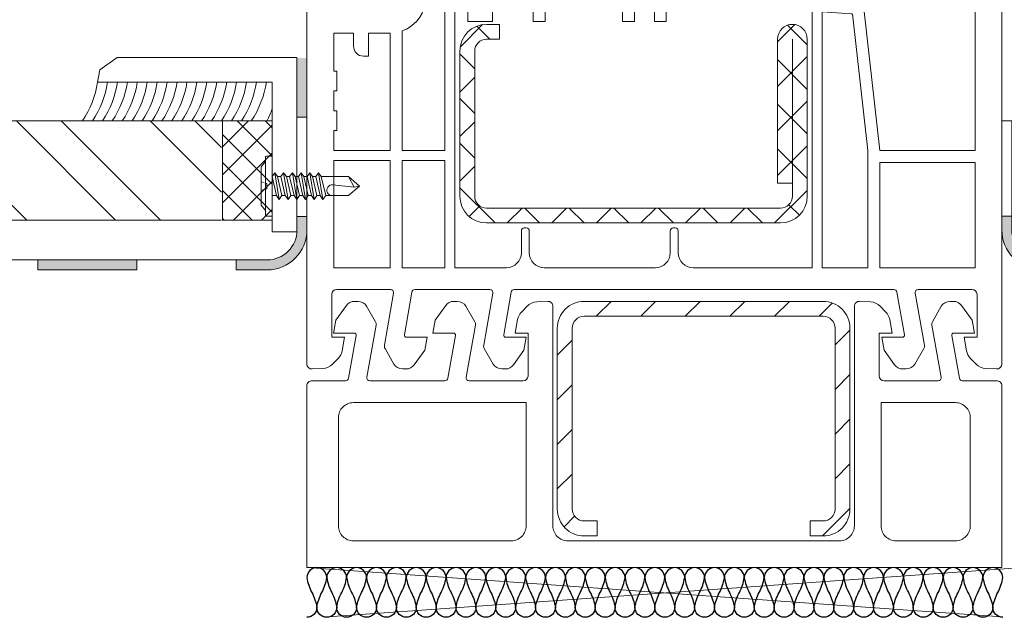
# Model space of a CAD drawing. Header units: millimetres. Extents: x 3652085 to 3778338, y -303702 to -273644.
# Tile 124 of 256: x 3679293 to 3679392, y -283043 to -282983. Entities that reach past the tile are written whole.
import ezdxf

# ---------------------------------------------------------------- set-up
doc = ezdxf.new("R2010")
doc.units = ezdxf.units.MM
doc.header["$PDMODE"] = 34
doc.linetypes.add('HIDDEN', pattern=[0.375, 0.25, -0.125])
doc.linetypes.add('HIDDEN2', pattern=[4.7625, 3.175, -1.5875])
for name, color, linetype in [('1', 7, 'Continuous'), ('ARMIERUNG', 5, 'Continuous'), ('TRANSOM', 7, 'Continuous')]:
    doc.layers.add(name, color=color, linetype=linetype)
for name, color, linetype, lineweight in [('DIM-03    (HAUSART)', 111, 'Continuous', 5), ('FINISH-FLOOR   (HAUSART)', 140, 'Continuous', 5), ('WINDOW-PROFILE (HAUSART)', 166, 'Continuous', 5)]:
    doc.layers.add(name, color=color, linetype=linetype, lineweight=lineweight)
doc.styles.add('1-20 Eng HA', font='arial.ttf', dxfattribs={"height": 40})
doc.dimstyles.new('1-20 Eng HA', dxfattribs={"dimtxt": 40, "dimasz": 16, "dimexe": 16, "dimexo": 5, "dimgap": 5, "dimtad": 1, "dimdec": 0, "dimlfac": -1, "dimzin": 0, "dimdsep": 46, "dimtxsty": '1-20 Eng HA', "dimblk": 'OBLIQUE', "dimcen": 0.09, "dimdle": 16, "dimclrd": 256, "dimclre": 256, "dimclrt": 256, "dimadec": 0, "dimazin": 0, "dimtfac": 1, "dimtdec": 0, "dimtofl": 0, "dimtmove": 0, "dimatfit": 3, "dimldrblk": 'OBLIQUE', "dimfxl": 1, "dimtolj": 1, "dimtzin": 0, "dimlwe": 0, "dimarcsym": 0})

# ---------------------------------------------------------------- blocks, each defined once
blk = doc.blocks.new('A$C3FD17440')
at = {"layer": 'ARMIERUNG', "lineweight": 0}
h = blk.add_hatch(dxfattribs=at)
h.set_pattern_fill('ANSI31', color=256, style=0)
h.set_pattern_definition([(45, (-71.9115, -179.793), (-2.245064, 2.245064), [])])
h.paths.add_polyline_path([(50.4, 21.8, 0.414214), (49.2, 23), (47.9, 23), (47.9, 24.5), (49.2, 24.5, -0.414214), (51.9, 21.8), (51.9, 7.2, -0.414214), (49.2, 4.5), (19.6, 4.5, -0.414214), (16.9, 7.2), (16.9, 23, -1), (19.9, 23), (19.9, 8.5), (18.4, 8.5), (18.4, 7.2, 0.414214), (19.6, 6), (49.2, 6, 0.414214), (50.4, 7.2)])
at = {"layer": '1', "linetype": 'Continuous', "lineweight": 0}
for p, q in [((10.3, 53.8), (7.872, 52.916)), ((13.3, 53.8), (10.3, 53.8)), ((13.3, 51.045), (13.3, 53.8)), ((7.872, 52.916), (-0.726, 49.787)), ((10.617, 51.77), (8.629, 51.046)), ((11.6, 51.8), (10.788, 51.8)), ((11.8, 51.6), (11.8, 50.75)), ((13.152, 50.852), (12.052, 50.557)), ((13.152, 50.852), (12.052, 50.557)), ((8.3, 48.8), (8.3, 50.576)), ((6.1, 49.398), (0.197, 47.25)), ((6.1, 48.8), (6.1, 49.398)), ((-2.7, -9.7), (-2.7, 46.968)), ((0, 46.968), (0, 33.8)), ((11.8, 46.85), (11.8, 46)), ((12.98, 46.795), (12.052, 47.043)), ((12.98, 46.795), (12.052, 47.043)), ((13.152, 46.748), (12.98, 46.795)), ((13.152, 46.748), (12.98, 46.795)), ((13.3, 46.555), (13.3, 43.8)), ((9.6, 44.077), (9.6, 33.8)), ((11.8, 43.8), (11.8, 33.8)), ((11.8, 43.8), (13.3, 43.8)), ((0, 33.8), (9.6, 33.8)), ((11.8, 33.8), (11.8, 28.241)), ((58.3, 33.8), (55.8, 33.8)), ((55.8, 33.8), (56.1, 32.976)), ((58.3, 33.8), (58.3, 30.308)), ((62.8, 33.8), (66.3, 33.8)), ((0, 32.8), (9.6, 32.8)), ((0, 32.8), (0, 11.8)), ((9.6, 32.8), (9.6, 28.241)), ((56.1, 32.976), (56.1, 30.8)), ((62.3, 33.3), (62.3, 31.1)), ((67.3, 32.8), (67.3, 0.304)), ((12.335, 27.742), (56.062, 30.8)), ((56.062, 30.8), (56.1, 30.8)), ((62.3, 31.1), (64.3, 31.1)), ((64.3, 31.1), (64.3, 26.8)), ((44.5, 27.786), (49.25, 28.118)), ((44.5, 24.8), (44.5, 27.786)), ((49.25, 25.8), (49.25, 28.118)), ((50.45, 28.202), (52.4, 28.339)), ((50.45, 25.8), (50.45, 28.202)), ((52.4, 5.223), (52.4, 28.339)), ((53.4, 28.408), (55.569, 28.56)), ((53.4, 11.8), (53.4, 28.408)), ((57.612, 27.741), (57.824, 28.195)), ((31.1, 26.849), (16.4, 25.821)), ((31.1, 24.8), (31.1, 26.849)), ((32.3, 26.933), (34.3, 27.073)), ((32.3, 24.8), (32.3, 26.933)), ((34.3, 24.8), (34.3, 27.073)), ((35.5, 27.157), (43.3, 27.702)), ((35.5, 24.8), (35.5, 27.157)), ((43.3, 24.8), (43.3, 27.702)), ((9.592, 11.8), (11.172, 25.788)), ((16.4, 25.821), (16.4, 0)), ((49.25, 25.8), (48.6, 25.8)), ((48.6, 25.8), (48.6, 24.8)), ((50.45, 25.8), (51.1, 25.8)), ((51.1, 25.8), (51.1, 24.8)), ((59, 25.8), (62.3, 25.8)), ((62.8, 26.3), (62.3, 25.8)), ((63.3, 25.8), (62.8, 26.3)), ((10.8, 11.8), (12.352, 25.542)), ((12.488, 25.548), (15.4, 25.751)), ((15.4, 25.751), (15.4, 0)), ((31.1, 24.8), (32.3, 24.8)), ((34.3, 24.8), (35.5, 24.8)), ((44.5, 24.8), (43.3, 24.8)), ((43.3, 24.8), (44.5, 24.8)), ((48.6, 24.8), (51.1, 24.8)), ((57.7, 11.8), (57.7, 23.834)), ((58.9, 11.8), (58.9, 23.601)), ((59.002, 23.6), (61.1, 23.6)), ((61.1, 21.3), (61.1, 23.6)), ((62.6, 22.3), (62.6, 23.6)), ((62.6, 23.6), (64.6, 23.6)), ((64.6, 23.6), (64.6, 19.8)), ((61.6, 21.3), (61.1, 21.3)), ((64.3, 17.8), (64.3, 19.8)), ((64.3, 19.8), (64.6, 19.8)), ((64.6, 17.8), (64.3, 17.8)), ((64.6, 17.8), (64.6, 15.8)), ((64.3, 13.8), (64.3, 15.8)), ((64.3, 15.8), (64.6, 15.8)), ((64.6, 13.8), (64.3, 13.8)), ((64.6, 13.8), (64.6, 11.8)), ((9.592, 11.8), (0, 11.8)), ((9.6, 11.8), (9.592, 11.8)), ((10.8, 11.8), (10.8, 0)), ((57.7, 11.8), (53.4, 11.8)), ((58.9, 11.8), (64.6, 11.8)), ((9.6, 10.6), (0, 10.6)), ((0, 10.6), (0, 0)), ((9.6, 10.6), (9.6, 0)), ((53.4, 10.8), (57.7, 10.8)), ((53.4, 10.8), (53.4, 0)), ((57.7, 10.8), (57.7, 0)), ((58.9, 10.8), (58.9, 0)), ((58.9, 10.8), (64.6, 10.8)), ((64.6, 10.8), (64.6, 0)), ((52.4, 5.223), (52.4, 0)), ((30.2, 4), (30.4, 4)), ((45.2, 4), (45.4, 4)), ((29.9, 2.4), (29.9, 3.7)), ((30.7, 3.7), (30.7, 1.5)), ((44.9, 1.5), (44.9, 3.7)), ((45.7, 3.7), (45.7, 1.5)), ((29.9, 1.5), (29.9, 2.4)), ((0, 0), (9.6, 0)), ((10.8, 0), (15.4, 0)), ((16.4, 0), (28.4, 0)), ((32.2, 0), (43.4, 0)), ((47.2, 0), (52.4, 0)), ((53.4, 0), (57.7, 0)), ((58.9, 0), (64.6, 0)), ((67.3, 0.304), (67.3, -9.7)), ((-0.2, -2.672), (-0.2, -7)), ((5.74, -2.2), (0.299, -2.2)), ((6.035, -2.553), (5.108, -7.812)), ((7.12, -6.765), (7.881, -2.448)), ((8.177, -2.2), (46.423, -2.2)), ((46.719, -2.448), (47.48, -6.765)), ((49.492, -7.812), (48.565, -2.553)), ((56.423, -2.2), (48.86, -2.2)), ((56.719, -2.448), (57.48, -6.765)), ((59.492, -7.812), (58.565, -2.553)), ((64.3, -2.2), (58.86, -2.2)), ((64.301, -2.2), (64.3, -2.2)), ((64.8, -7), (64.8, -2.672)), ((1.1, -7), (-0.2, -7)), ((1.1, -7), (0.861, -8.355)), ((7.317, -7), (9.4, -7)), ((9.4, -7), (9.167, -8.32)), ((45.433, -8.32), (45.2, -7)), ((45.2, -7), (47.283, -7)), ((55.433, -8.32), (55.2, -7)), ((55.2, -7), (57.283, -7)), ((63.739, -8.355), (63.5, -7)), ((64.8, -7), (63.5, -7)), ((5.167, -8.15), (6.062, -9.7)), ((9.167, -8.32), (8.101, -9.788)), ((46.499, -9.788), (45.433, -8.32)), ((48.538, -9.7), (49.433, -8.15)), ((56.499, -9.788), (55.433, -8.32)), ((58.538, -9.7), (59.433, -8.15)), ((0.444, -9.156), (-0.105, -9.705)), ((64.705, -9.705), (64.156, -9.156)), ((-1.087, -10.142), (-2.174, -10.199)), ((6.928, -10.2), (7.292, -10.2)), ((47.308, -10.2), (47.672, -10.2)), ((57.308, -10.2), (57.672, -10.2)), ((66.774, -10.199), (65.687, -10.142))]:
    blk.add_line(p, q, dxfattribs=at)
for centre, radius, start, end in [((10.788, 51.3), 0.5, 90, 110.0122), ((11.6, 51.6), 0.2, 0, 90), ((8.8, 50.576), 0.5, 109.99956, 180), ((12, 50.75), 0.2, 180, 270), ((12, 50.75), 0.2, 180, 270), ((13.1, 51.045), 0.2, 285, 0), ((13.1, 51.045), 0.2, 285, 0), ((0.3, 46.968), 3, 110, 180), ((12, 50.75), 0.2, 270, 285), ((12, 50.75), 0.2, 270, 285), ((10.3, 48.8), 4.2, 180, 209.13098), ((10.3, 48.8), 2, 180, 209.13098), ((12.047, 49.774), 4, 209.13098, 263.24429), ((0.3, 46.968), 0.3, 110, 180), ((12.047, 49.774), 6.2, 209.13098, 246.75396), ((12, 46.85), 0.2, 90, 180), ((12, 46.85), 0.2, 75, 90), ((13.1, 46.555), 0.2, 0, 75), ((13.1, 46.555), 0.2, 0, 75), ((11.6, 46), 0.2, 263.24429, 0), ((62.8, 33.3), 0.5, 90, 180), ((66.3, 32.8), 1, 0, 90), ((53.296, 30.325), 5.004, 334.81067, 359.81067), ((12.3, 28.241), 2.7, 180, 245.31216), ((12.3, 28.241), 0.5, 180, 274), ((58.7, 27.234), 3.4, 157.04447, 180), ((58.7, 27.234), 3.4, 180, 192.73954), ((58.7, 27.234), 1.2, 155, 180), ((58.7, 27.234), 1.2, 180, 192.69279), ((58.996, 27.305), 1.505, 192.83238, 270.13959), ((63.3, 26.8), 1, 270, 0), ((58.996, 27.305), 3.705, 192.79239, 249.51716), ((12.3, 28.241), 2.7, 271.10549, 274), ((58.996, 27.305), 3.705, 268.50991, 270.08896), ((61.6, 22.3), 1, 270, 0), ((30.2, 3.7), 0.3, 90, 180), ((30.4, 3.7), 0.3, 0, 90), ((45.2, 3.7), 0.3, 90, 180), ((45.4, 3.7), 0.3, 0, 90), ((28.4, 1.5), 1.5, 270, 0), ((32.2, 1.5), 1.5, 180, 270), ((43.4, 1.5), 1.5, 270, 0), ((47.2, 1.5), 1.5, 180, 270), ((0.299, -2.7), 0.5, 90, 176.7603), ((5.74, -2.5), 0.3, 349.86694, 90), ((8.177, -2.5), 0.3, 90, 170), ((46.423, -2.5), 0.3, 10, 90), ((48.86, -2.5), 0.3, 90, 190.13306), ((56.423, -2.5), 0.3, 10, 90), ((58.86, -2.5), 0.3, 90, 190.13306), ((64.301, -2.7), 0.5, 3.2397, 90), ((7.317, -6.8), 0.2, 170, 270), ((47.283, -6.8), 0.2, 270, 10), ((57.283, -6.8), 0.2, 270, 10), ((5.6, -7.9), 0.5, 169.86694, 210), ((49, -7.9), 0.5, 330, 10.13306), ((59, -7.9), 0.5, 330, 10.13306), ((-0.616, -8.095), 1.5, 315, 350), ((65.216, -8.095), 1.5, 190, 225), ((-2.2, -9.7), 0.5, 180, 273), ((-1.166, -8.644), 1.5, 273, 315), ((6.928, -9.2), 1, 210, 270), ((7.292, -9.2), 1, 270, 324), ((47.308, -9.2), 1, 216, 270), ((47.672, -9.2), 1, 270, 330), ((57.308, -9.2), 1, 216, 270), ((57.672, -9.2), 1, 270, 330), ((65.766, -8.644), 1.5, 225, 267), ((66.8, -9.7), 0.5, 267, 0)]:
    blk.add_arc(centre, radius, start, end, dxfattribs=at)
at = {"layer": 'ARMIERUNG', "lineweight": 0}
for p, q in [((18.4, 24.5), (18.4, 24.5)), ((49.2, 24.5), (47.9, 24.5)), ((47.9, 24.5), (47.9, 23)), ((16.9, 23), (16.9, 7.2)), ((18.4, 7.2), (18.4, 23)), ((19.9, 8.5), (19.9, 23)), ((47.9, 23), (49.2, 23)), ((50.4, 21.8), (50.4, 7.2)), ((51.9, 7.2), (51.9, 21.8)), ((18.4, 8.5), (19.9, 8.5)), ((49.2, 6), (19.6, 6)), ((19.6, 4.5), (49.2, 4.5))]:
    blk.add_line(p, q, dxfattribs=at)
at = {"layer": 'ARMIERUNG', "color": 3, "lineweight": 0}
blk.add_lwpolyline([(13.3, 53.8), (16.8, 54.623), (16.8, 43.123), (13.3, 43.8), (13.3, 46.555, 0.339454), (13.152, 46.748), (12.052, 47.043, 0.493145), (11.8, 46.85), (11.8, 46, -0.449186), (11.576, 45.801, -0.282036), (8.364, 48.297, -0.06364), (8.3, 48.8), (8.3, 50.576, -0.315301), (8.629, 51.046), (10.617, 51.77), (10.788, 51.8), (11.6, 51.8, -0.414214), (11.8, 51.6), (11.8, 50.75, 0.493145), (12.052, 50.557), (13.152, 50.852, 0.339454), (13.3, 51.045)], format="xyb", close=True, dxfattribs=at)
at = {"layer": 'ARMIERUNG', "lineweight": 0}
for centre, radius, start, end in [((18.4, 23), 1.5, 90, 180), ((18.4, 23), 1.5, 0, 90), ((49.2, 21.8), 2.7, 0, 90), ((49.2, 21.8), 1.2, 0, 90), ((19.6, 7.2), 2.7, 180, 270), ((19.6, 7.2), 1.2, 180, 270), ((49.2, 7.2), 2.7, 270, 0), ((49.2, 7.2), 1.2, 270, 0)]:
    blk.add_arc(centre, radius, start, end, dxfattribs=at)
blk = doc.blocks.new('A$C65BA1424')
for p, q in [((0.522, 3.025), (1.1, 3.025)), ((0.413, 2.475), (0, 1.925)), ((0.413, -2.915), (0.413, 2.915)), ((0, -1.925), (0, 1.925)), ((1.1, 0.962), (1.374, 1.342)), ((1.814, -1.342), (1.374, 1.342)), ((1.374, 1.342), (1.648, 0.962)), ((1.98, 0.962), (2.254, 1.342)), ((2.694, -1.342), (2.254, 1.342)), ((2.254, 1.342), (2.528, 0.962)), ((2.86, 0.962), (3.134, 1.342)), ((3.574, -1.342), (3.134, 1.342)), ((3.134, 1.342), (3.408, 0.962)), ((3.74, 0.962), (4.014, 1.342)), ((4.014, 1.342), (4.288, 0.962)), ((4.454, -1.342), (4.014, 1.342)), ((4.62, 0.962), (4.894, 1.342)), ((4.894, 1.342), (5.168, 0.962)), ((5.334, -1.342), (4.894, 1.342)), ((5.5, 0.962), (5.774, 1.342)), ((5.774, 1.342), (6.048, 0.962)), ((6.214, -1.342), (5.774, 1.342)), ((1.54, -0.963), (1.1, 0.962)), ((2.088, -0.963), (1.648, 0.962)), ((1.648, 0.962), (1.98, 0.962)), ((2.42, -0.963), (1.98, 0.962)), ((2.968, -0.963), (2.528, 0.962)), ((2.528, 0.962), (2.86, 0.962)), ((3.3, -0.963), (2.86, 0.962)), ((3.848, -0.963), (3.408, 0.962)), ((3.408, 0.962), (3.74, 0.962)), ((4.18, -0.963), (3.74, 0.962)), ((4.288, 0.962), (4.62, 0.962)), ((4.728, -0.963), (4.288, 0.962)), ((5.06, -0.963), (4.62, 0.962)), ((5.168, 0.962), (5.5, 0.962)), ((5.608, -0.963), (5.168, 0.962)), ((5.94, -0.963), (5.5, 0.962)), ((6.488, -0.963), (6.048, 0.962)), ((6.048, 0.962), (6.38, 0.962)), ((6.38, 0.962), (8.8, 0.962)), ((7.209, 0.134), (9.35, -0.097)), ((9.9, 0), (8.8, 0.962)), ((8.8, 0.962), (9.35, -0.097)), ((1.54, -0.963), (1.1, -0.963)), ((1.54, -0.963), (1.814, -1.342)), ((1.814, -1.342), (2.088, -0.963)), ((2.088, -0.963), (2.42, -0.963)), ((2.42, -0.963), (2.694, -1.342)), ((2.694, -1.342), (2.968, -0.963)), ((2.968, -0.963), (3.3, -0.963)), ((3.3, -0.963), (3.574, -1.342)), ((3.574, -1.342), (3.848, -0.963)), ((3.848, -0.963), (4.18, -0.963)), ((4.18, -0.963), (4.454, -1.342)), ((4.454, -1.342), (4.728, -0.963)), ((4.728, -0.963), (5.06, -0.963)), ((5.06, -0.963), (5.334, -1.342)), ((5.334, -1.342), (5.608, -0.963)), ((5.608, -0.963), (5.94, -0.963)), ((5.94, -0.963), (6.214, -1.342)), ((6.214, -1.342), (6.488, -0.963)), ((6.488, -0.963), (6.82, -0.963)), ((6.82, -0.963), (6.71, -0.963)), ((6.82, -0.963), (8.8, -0.963)), ((8.8, -0.963), (9.9, 0)), ((9.9, 0), (9.35, -0.097)), ((0.413, -2.475), (0, -1.925)), ((0.522, -3.025), (1.1, -3.025))]:
    blk.add_line(p, q)
at = {"lineweight": 0}
blk.add_line((1.1, 3.025), (1.1, -3.025), dxfattribs=at)
at = {"linetype": 'HIDDEN'}
for p, q in [((0, 0.413), (0.571, 0.275)), ((0.571, 0.275), (0.571, -0.275)), ((0.571, -0.275), (0, -0.413))]:
    blk.add_line(p, q, dxfattribs=at)
for centre, radius, start, end in [((0.522, 2.915), 0.11, 90, 180), ((7.15, -0.413), 0.55, 83.83388, 270), ((0.522, -2.915), 0.11, 180, 270)]:
    blk.add_arc(centre, radius, start, end)
blk = doc.blocks.new('_Oblique')
at = {"color": 0, "linetype": 'ByBlock', "lineweight": -2}
blk.add_line((-0.5, -0.5), (0.5, 0.5), dxfattribs=at)
blk = doc.blocks.new('*D234')
at = {"layer": 'Defpoints', "color": 0, "lineweight": 0, "transparency": 16777216}
for p in [(3679120.442, -281228.238), (3679312.51, -281228.238, 0), (3679174.122, -282993.134)]:
    blk.add_point(p, dxfattribs=at)
at = {"layer": 'DIM-03    (HAUSART)', "lineweight": -2, "transparency": 16777216}
blk.add_line((3679120.442, -283009.134), (3679120.442, -281212.238), dxfattribs=at)
at = {"layer": 'DIM-03    (HAUSART)', "linetype": 'HIDDEN2', "lineweight": 0, "transparency": 16777216}
for p, q in [((3679307.51, -281228.238), (3679104.442, -281228.238)), ((3679169.122, -282993.134), (3679104.442, -282993.134))]:
    blk.add_line(p, q, dxfattribs=at)
at = {"layer": 'DIM-03    (HAUSART)', "lineweight": -2, "transparency": 16777216, "xscale": 16, "yscale": 16, "zscale": 16}
for p, rotation in [((3679120.442, -281228.238), 90), ((3679120.442, -282993.134), 270)]:
    blk.add_blockref('_Oblique', p, dxfattribs=dict(at, rotation=rotation))
at = {"layer": 'DIM-03    (HAUSART)', "transparency": 16777216, "insert": (3679095.019, -282110.686), "char_height": 40, "attachment_point": 5, "rotation": 90, "style": '1-20 Eng HA'}
blk.add_mtext('\\A1;1765', dxfattribs=at)

msp = doc.modelspace()

# ---------------------------------------------------------------- hatches: boundary and pattern name
at = {"layer": 'ARMIERUNG', "lineweight": 0}
h = msp.add_hatch(dxfattribs=at)
h.set_pattern_fill('ANSI31', color=256, angle=180, style=0)
h.set_pattern_definition([(225, (3680529.9713, -283490.5225), (2.245064, -2.245064), [])])
h.paths.add_polyline_path([(3679376.37, -283032.233, -0.414214), (3679373.67, -283034.933), (3679372.37, -283034.933), (3679372.37, -283033.433), (3679373.67, -283033.433, 0.414214), (3679374.87, -283032.233), (3679374.87, -283024.779), (3679374.87, -283022.208), (3679374.87, -283021.329), (3679374.87, -283017.881), (3679374.87, -283014.029, 0.414214), (3679373.67, -283012.829), (3679361.633, -283012.829), (3679349.596, -283012.829, 0.414214), (3679348.396, -283014.029), (3679348.396, -283017.881), (3679348.396, -283021.329), (3679348.396, -283022.208), (3679348.396, -283024.779), (3679348.396, -283032.233, 0.414214), (3679349.596, -283033.433), (3679350.896, -283033.433), (3679350.896, -283034.933), (3679349.596, -283034.933, -0.414214), (3679346.896, -283032.233), (3679346.896, -283024.779), (3679346.896, -283022.208), (3679346.896, -283021.329), (3679346.896, -283017.881), (3679346.896, -283014.029, -0.414214), (3679349.596, -283011.329), (3679361.633, -283011.329), (3679373.67, -283011.329, -0.414214), (3679376.37, -283014.029), (3679376.37, -283017.881), (3679376.37, -283021.329), (3679376.37, -283022.208), (3679376.37, -283024.779)])
at = {"layer": 'FINISH-FLOOR   (HAUSART)'}
h = msp.add_hatch(dxfattribs=at)
h.set_pattern_fill('ANSI32', color=256, angle=90)
h.set_pattern_definition([(135, (-22538790.015, -7472419.8965), (-6.7351920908, -6.7351920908), []), (135, (-22538790.015, -7472415.406), (-6.7351920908, -6.7351920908), [])])
h.paths.add_polyline_path([(3679313.07, -283003.153), (3679313.07, -282993.151), (3679059.513, -282993.157), (3679059.513, -283003.151)])
at = {"layer": 'TRANSOM', "linetype": 'Continuous'}
h = msp.add_hatch(dxfattribs=at)
h.set_pattern_fill('_U', color=3, scale=2, angle=45, style=0, double=1, pattern_type=0)
h.set_pattern_definition([(45, (-22538790.015, -7472419.8965), (-1.41421356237, 1.41421356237), []), (135, (-22538790.015, -7472419.8965), (-1.41421356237, -1.41421356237), [])])
h.paths.add_polyline_path([(3679318.175, -283003.142), (3679313.175, -283003.142), (3679313.175, -282993.141), (3679318.175, -282993.141)])
at = {"layer": 'WINDOW-PROFILE (HAUSART)'}
h = msp.add_hatch(dxfattribs=at)
h.set_pattern_fill('ANSI31', color=256, style=0)
h.set_pattern_definition([(45, (3679247.3562, -283187.726), (-2.245064, 2.245064), [])])
h.paths.add_polyline_path([(3679338.573, -282986.133, -0.414214), (3679339.773, -282984.933), (3679341.073, -282984.933), (3679341.073, -282983.433), (3679339.773, -282983.433, 0.414214), (3679337.073, -282986.133), (3679337.073, -283000.733, 0.414214), (3679339.773, -283003.433), (3679369.373, -283003.433, 0.414214), (3679372.073, -283000.733), (3679372.073, -282984.933, 1), (3679369.073, -282984.933), (3679369.073, -282999.433), (3679370.573, -282999.433), (3679370.573, -283000.733, -0.414214), (3679369.373, -283001.933), (3679339.773, -283001.933, -0.414214), (3679338.573, -283000.733)])
for points in [[(3679320.676, -282992.769), (3679321.676, -282992.769), (3679321.676, -282986.831), (3679320.676, -282986.831)], [(3679321.676, -283002.769), (3679321.676, -283004.152, -0.414214), (3679317.676, -283008.152), (3679314.557, -283008.152), (3679314.557, -283007.152), (3679317.676, -283007.152, 0.414214), (3679320.676, -283004.152), (3679320.676, -283002.769)], [(3679391.672, -283002.74), (3679391.672, -283004.123, 0.414214), (3679395.672, -283008.123), (3679398.791, -283008.123), (3679398.791, -283007.123), (3679395.672, -283007.123, -0.414214), (3679392.672, -283004.123), (3679392.672, -283002.74)], [(3679304.557, -283008.152), (3679294.557, -283008.152), (3679294.557, -283007.152), (3679304.557, -283007.152)]]:
    msp.add_hatch(color=256, dxfattribs=at).paths.add_polyline_path(points)

# ---------------------------------------------------------------- linework, layer by layer
at = {"color": 2, "lineweight": 0}
for p, q in [((3679321.673, -283038.133, 302370.486), (3679391.668, -283043.095, 302370.486)), ((3679393.767, -283038.133, 302370.486), (3679323.772, -283043.095, 302370.486))]:
    msp.add_line(p, q, dxfattribs=at)
at = {"color": 2, "lineweight": 0, "elevation": 341749.188}
msp.add_lwpolyline([(3679318.175, -283003.142), (3679313.175, -283003.142), (3679313.175, -282993.141), (3679318.175, -282993.141)], close=True, dxfattribs=at)
at = {"layer": '1', "linetype": 'Continuous', "lineweight": 0, "elevation": 302370.486}
for points in [[(3679325.652, -283011.734), (3679324.586, -283013.201)], [(3679326.461, -283011.321), (3679326.825, -283011.321)], [(3679327.691, -283011.821), (3679328.586, -283013.371)], [(3679335.652, -283011.734), (3679334.586, -283013.201)], [(3679336.461, -283011.321), (3679336.825, -283011.321)], [(3679337.691, -283011.821), (3679338.586, -283013.371)], [(3679343.858, -283011.816), (3679343.309, -283012.366)], [(3679345.927, -283011.322), (3679344.84, -283011.379)], [(3679346.453, -283021.826), (3679346.453, -283011.821)], [(3679376.813, -283011.821), (3679376.813, -283033.936)], [(3679378.425, -283011.379), (3679377.339, -283011.322)], [(3679379.957, -283012.366), (3679379.408, -283011.816)], [(3679384.68, -283013.371), (3679385.574, -283011.821)], [(3679386.441, -283011.321), (3679386.805, -283011.321)], [(3679388.68, -283013.201), (3679387.614, -283011.734)], [(3679324.586, -283013.201), (3679324.353, -283014.521)], [(3679334.586, -283013.201), (3679334.353, -283014.521)], [(3679342.892, -283013.166), (3679342.653, -283014.521)], [(3679380.613, -283014.521), (3679380.374, -283013.166)], [(3679388.913, -283014.521), (3679388.68, -283013.201)], [(3679328.645, -283013.709), (3679327.718, -283018.969)], [(3679338.645, -283013.709), (3679337.718, -283018.969)], [(3679385.548, -283018.969), (3679384.62, -283013.709)], [(3679324.353, -283014.521), (3679326.436, -283014.521)], [(3679325.872, -283019.073), (3679326.633, -283014.756)], [(3679334.353, -283014.521), (3679336.436, -283014.521)], [(3679335.872, -283019.073), (3679336.633, -283014.756)], [(3679343.953, -283014.521), (3679342.653, -283014.521)], [(3679343.953, -283014.521), (3679343.953, -283018.85)], [(3679380.613, -283014.521), (3679379.313, -283014.521)], [(3679379.313, -283018.85), (3679379.313, -283014.521)], [(3679386.633, -283014.756), (3679387.394, -283019.073)], [(3679386.83, -283014.521), (3679388.913, -283014.521)], [(3679321.673, -283038.133), (3679321.673, -283019.821)], [(3679325.576, -283019.321), (3679322.147, -283019.321)], [(3679335.576, -283019.321), (3679328.013, -283019.321)], [(3679343.453, -283019.321), (3679338.013, -283019.321)], [(3679343.454, -283019.321), (3679343.453, -283019.321)], [(3679385.252, -283019.321), (3679379.812, -283019.321)], [(3679379.816, -283019.321), (3679383.246, -283019.321)], [(3679387.689, -283019.321), (3679391.199, -283019.321)], [(3679391.673, -283038.133), (3679391.673, -283019.821)], [(3679391.673, -283038.133), (3679391.673, -283019.821)], [(3679326.353, -283021.521), (3679343.753, -283021.521)], [(3679343.753, -283033.933), (3679343.753, -283021.521)], [(3679346.453, -283033.933), (3679346.453, -283021.826)], [(3679379.513, -283021.521), (3679386.992, -283021.521)], [(3679379.513, -283033.933), (3679379.513, -283021.521)], [(3679324.853, -283033.933), (3679324.853, -283023.021)], [(3679388.492, -283033.936), (3679388.492, -283023.021)], [(3679342.253, -283035.433), (3679326.353, -283035.433)], [(3679375.313, -283035.433), (3679347.953, -283035.433)], [(3679386.992, -283035.433), (3679381.013, -283035.433)], [(3679391.673, -283038.133), (3679321.673, -283038.133)]]:
    msp.add_lwpolyline(points, dxfattribs=at)
for points in [[(3679325.652, -283011.734, -0.240079), (3679326.461, -283011.321)], [(3679326.825, -283011.321, -0.267949), (3679327.691, -283011.821)], [(3679335.652, -283011.734, -0.240079), (3679336.461, -283011.321)], [(3679336.825, -283011.321, -0.267949), (3679337.691, -283011.821)], [(3679343.858, -283011.816, -0.185339), (3679344.84, -283011.379)], [(3679345.927, -283011.322, -0.429634), (3679346.453, -283011.821)], [(3679376.813, -283011.821, -0.429634), (3679377.339, -283011.322)], [(3679378.425, -283011.379, -0.185339), (3679379.408, -283011.816)], [(3679385.574, -283011.821, -0.267949), (3679386.441, -283011.321)], [(3679386.805, -283011.321, -0.240079), (3679387.614, -283011.734)], [(3679342.892, -283013.166, -0.153915), (3679343.309, -283012.366)], [(3679379.957, -283012.366, -0.153915), (3679380.374, -283013.166)], [(3679328.586, -283013.371, -0.176926), (3679328.645, -283013.709)], [(3679338.586, -283013.371, -0.176926), (3679338.645, -283013.709)], [(3679384.62, -283013.709, -0.176926), (3679384.68, -283013.371)], [(3679326.436, -283014.521, -0.466308), (3679326.633, -283014.756)], [(3679336.436, -283014.521, -0.466308), (3679336.633, -283014.756)], [(3679386.633, -283014.756, -0.466308), (3679386.83, -283014.521)], [(3679325.872, -283019.073, -0.36397), (3679325.576, -283019.321)], [(3679328.013, -283019.321, -0.467015), (3679327.718, -283018.969)], [(3679335.872, -283019.073, -0.36397), (3679335.576, -283019.321)], [(3679338.013, -283019.321, -0.467015), (3679337.718, -283018.969)], [(3679343.953, -283018.85, -0.397748), (3679343.454, -283019.321)], [(3679379.812, -283019.321, -0.397748), (3679379.313, -283018.85)], [(3679385.548, -283018.969, -0.467015), (3679385.252, -283019.321)], [(3679387.689, -283019.321, -0.36397), (3679387.394, -283019.073)], [(3679322.199, -283019.321, 0.429634), (3679321.673, -283019.821)], [(3679391.147, -283019.321, -0.429634), (3679391.673, -283019.821)], [(3679324.853, -283023.021, -0.414214), (3679326.353, -283021.521)], [(3679388.492, -283023.021, 0.414214), (3679386.992, -283021.521)], [(3679324.853, -283033.933, 0.414214), (3679326.353, -283035.433)], [(3679343.753, -283033.933, -0.414214), (3679342.253, -283035.433)], [(3679346.453, -283033.933, 0.414214), (3679347.953, -283035.433)], [(3679376.813, -283033.933, -0.414214), (3679375.313, -283035.433)], [(3679379.513, -283033.933, 0.414214), (3679381.013, -283035.433)], [(3679388.492, -283033.933, -0.414214), (3679386.992, -283035.433)]]:
    msp.add_lwpolyline(points, format="xyb", dxfattribs=at)
at = {"layer": 'ARMIERUNG', "lineweight": 0, "elevation": 302370.486}
msp.add_lwpolyline([(3679376.37, -283032.233, -0.414214), (3679373.67, -283034.933), (3679372.37, -283034.933), (3679372.37, -283033.433), (3679373.67, -283033.433, 0.414214), (3679374.87, -283032.233), (3679374.87, -283024.779), (3679374.87, -283022.208), (3679374.87, -283021.329), (3679374.87, -283017.881), (3679374.87, -283014.029, 0.414214), (3679373.67, -283012.829), (3679361.633, -283012.829), (3679349.596, -283012.829, 0.414214), (3679348.396, -283014.029), (3679348.396, -283017.881), (3679348.396, -283021.329), (3679348.396, -283022.208), (3679348.396, -283024.779), (3679348.396, -283032.233, 0.414214), (3679349.596, -283033.433), (3679350.896, -283033.433), (3679350.896, -283034.933), (3679349.596, -283034.933, -0.414214), (3679346.896, -283032.233), (3679346.896, -283024.779), (3679346.896, -283022.208), (3679346.896, -283021.329), (3679346.896, -283017.881), (3679346.896, -283014.029, -0.414214), (3679349.596, -283011.329), (3679361.633, -283011.329), (3679373.67, -283011.329, -0.414214), (3679376.37, -283014.029), (3679376.37, -283017.881), (3679376.37, -283021.329), (3679376.37, -283022.208), (3679376.37, -283024.779), (3679376.37, -283032.233, -0.414214)], format="xyb", close=True, dxfattribs=at)
at = {"layer": 'FINISH-FLOOR   (HAUSART)', "elevation": 302370.486}
for points in [[(3679313.175, -282993.151), (3679059.513, -282993.148)], [(3679059.513, -283003.149), (3679313.07, -283003.151)]]:
    msp.add_lwpolyline(points, dxfattribs=at)
at = {"layer": 'TRANSOM', "color": 3, "linetype": 'Continuous', "elevation": 302370.486}
msp.add_lwpolyline([(3679391.765, -283043.133, -0.414214), (3679390.763, -283042.131, -0.084493), (3679391.264, -283040.633, 0.084493), (3679391.765, -283039.134, 1), (3679389.762, -283039.134, 0.084493), (3679390.263, -283040.633, -0.084493), (3679390.763, -283042.131, -1), (3679388.761, -283042.131, -0.084493), (3679389.261, -283040.633, 0.084493), (3679389.762, -283039.134, 1), (3679387.759, -283039.134, 0.084493), (3679388.26, -283040.633, -0.084493), (3679388.761, -283042.131, -1), (3679386.758, -283042.131, -0.084493), (3679387.259, -283040.633, 0.084493), (3679387.759, -283039.134, 1), (3679385.757, -283039.134, 0.084493), (3679386.257, -283040.633, -0.084493), (3679386.758, -283042.131, -1), (3679384.755, -283042.131, -0.084493), (3679385.256, -283040.633, 0.084493), (3679385.757, -283039.134, 1), (3679383.754, -283039.134, 0.084493), (3679384.255, -283040.633, -0.084493), (3679384.755, -283042.131, -1), (3679382.753, -283042.131, -0.084493), (3679383.253, -283040.633, 0.084493), (3679383.754, -283039.134, 1), (3679381.751, -283039.134, 0.084493), (3679382.252, -283040.633, -0.084493), (3679382.753, -283042.131, -1), (3679380.75, -283042.131, -0.084493), (3679381.251, -283040.633, 0.084493), (3679381.751, -283039.134, 1), (3679379.749, -283039.134, 0.084493), (3679380.249, -283040.633, -0.084493), (3679380.75, -283042.131, -1), (3679378.747, -283042.131, -0.084493), (3679379.248, -283040.633, 0.084493), (3679379.749, -283039.134, 1), (3679377.746, -283039.134, 0.084493), (3679378.247, -283040.633, -0.084493), (3679378.747, -283042.131, -1), (3679376.745, -283042.131, -0.084493), (3679377.246, -283040.633, 0.084493), (3679377.746, -283039.134, 1), (3679375.744, -283039.134, 0.084493), (3679376.244, -283040.633, -0.084493), (3679376.745, -283042.131, -1), (3679374.742, -283042.131, -0.084493), (3679375.243, -283040.633, 0.084493), (3679375.744, -283039.134, 1), (3679373.741, -283039.134, 0.084493), (3679374.242, -283040.633, -0.084493), (3679374.742, -283042.131, -1), (3679372.74, -283042.131, -0.084493), (3679373.24, -283040.633, 0.084493), (3679373.741, -283039.134, 1), (3679371.738, -283039.134, 0.084493), (3679372.239, -283040.633, -0.084493), (3679372.74, -283042.131, -1), (3679370.737, -283042.131, -0.084493), (3679371.238, -283040.633, 0.084493), (3679371.738, -283039.134, 1), (3679369.736, -283039.134, 0.084493), (3679370.236, -283040.633, -0.084493), (3679370.737, -283042.131, -1), (3679368.734, -283042.131, -0.084493), (3679369.235, -283040.633, 0.084493), (3679369.736, -283039.134, 1), (3679367.733, -283039.134, 0.084493), (3679368.234, -283040.633, -0.084493), (3679368.734, -283042.131, -1), (3679366.732, -283042.131, -0.084493), (3679367.232, -283040.633, 0.084493), (3679367.733, -283039.134, 1), (3679365.73, -283039.134, 0.084493), (3679366.231, -283040.633, -0.084493), (3679366.732, -283042.131, -1), (3679364.729, -283042.131, -0.084493), (3679365.23, -283040.633, 0.084493), (3679365.73, -283039.134, 1), (3679363.728, -283039.134, 0.084493), (3679364.229, -283040.633, -0.084493), (3679364.729, -283042.131, -1), (3679362.727, -283042.131, -0.084493), (3679363.227, -283040.633, 0.084493), (3679363.728, -283039.134, 1), (3679361.725, -283039.134, 0.084493), (3679362.226, -283040.633, -0.084493), (3679362.727, -283042.131, -1), (3679360.724, -283042.131, -0.084493), (3679361.225, -283040.633, 0.084493), (3679361.725, -283039.134, 1), (3679359.723, -283039.134, 0.084493), (3679360.223, -283040.633, -0.084493), (3679360.724, -283042.131, -1), (3679358.721, -283042.131, -0.084493), (3679359.222, -283040.633, 0.084493), (3679359.723, -283039.134, 1), (3679357.72, -283039.134, 0.084493), (3679358.221, -283040.633, -0.084493), (3679358.721, -283042.131, -1), (3679356.719, -283042.131, -0.084493), (3679357.219, -283040.633, 0.084493), (3679357.72, -283039.134, 1), (3679355.717, -283039.134, 0.084493), (3679356.218, -283040.633, -0.084493), (3679356.719, -283042.131, -1), (3679354.716, -283042.131, -0.084493), (3679355.217, -283040.633, 0.084493), (3679355.717, -283039.134, 1), (3679353.715, -283039.134, 0.084493), (3679354.215, -283040.633, -0.084493), (3679354.716, -283042.131, -1), (3679352.713, -283042.131, -0.084493), (3679353.214, -283040.633, 0.084493), (3679353.715, -283039.134, 1), (3679351.712, -283039.134, 0.084493), (3679352.213, -283040.633, -0.084493), (3679352.713, -283042.131, -1), (3679350.711, -283042.131, -0.084493), (3679351.212, -283040.633, 0.084493), (3679351.712, -283039.134, 1), (3679349.71, -283039.134, 0.084493), (3679350.21, -283040.633, -0.084493), (3679350.711, -283042.131, -1), (3679348.708, -283042.131, -0.084493), (3679349.209, -283040.633, 0.084493), (3679349.71, -283039.134, 1), (3679347.707, -283039.134, 0.084493), (3679348.208, -283040.633, -0.084493), (3679348.708, -283042.131, -1), (3679346.706, -283042.131, -0.084493), (3679347.206, -283040.633, 0.084493), (3679347.707, -283039.134, 1), (3679345.704, -283039.134, 0.084493), (3679346.205, -283040.633, -0.084493), (3679346.706, -283042.131, -1), (3679344.703, -283042.131, -0.084493), (3679345.204, -283040.633, 0.084493), (3679345.704, -283039.134, 1), (3679343.702, -283039.134, 0.084493), (3679344.202, -283040.633, -0.084493), (3679344.703, -283042.131, -1), (3679342.7, -283042.131, -0.084493), (3679343.201, -283040.633, 0.084493), (3679343.702, -283039.134, 1), (3679341.699, -283039.134, 0.084493), (3679342.2, -283040.633, -0.084493), (3679342.7, -283042.131, -1), (3679340.698, -283042.131, -0.084493), (3679341.198, -283040.633, 0.084493), (3679341.699, -283039.134, 1), (3679339.696, -283039.134, 0.084493), (3679340.197, -283040.633, -0.084493), (3679340.698, -283042.131, -1), (3679338.695, -283042.131, -0.084493), (3679339.196, -283040.633, 0.084493), (3679339.696, -283039.134, 1), (3679337.694, -283039.134, 0.084493), (3679338.194, -283040.633, -0.084493), (3679338.695, -283042.131, -1), (3679336.693, -283042.131, -0.084493), (3679337.193, -283040.633, 0.084493), (3679337.694, -283039.134, 1), (3679335.691, -283039.134, 0.084493), (3679336.192, -283040.633, -0.084493), (3679336.693, -283042.131, -1), (3679334.69, -283042.131, -0.084493), (3679335.191, -283040.633, 0.084493), (3679335.691, -283039.134, 1), (3679333.689, -283039.134, 0.084493), (3679334.189, -283040.633, -0.084493), (3679334.69, -283042.131, -1), (3679332.687, -283042.131, -0.084493), (3679333.188, -283040.633, 0.084493), (3679333.689, -283039.134, 1), (3679331.686, -283039.134, 0.084493), (3679332.187, -283040.633, -0.084493), (3679332.687, -283042.131, -1), (3679330.685, -283042.131, -0.084493), (3679331.185, -283040.633, 0.084493), (3679331.686, -283039.134, 1), (3679329.683, -283039.134, 0.084493), (3679330.184, -283040.633, -0.084493), (3679330.685, -283042.131, -1), (3679328.682, -283042.131, -0.084493), (3679329.183, -283040.633, 0.084493), (3679329.683, -283039.134, 1), (3679327.681, -283039.134, 0.084493), (3679328.181, -283040.633, -0.084493), (3679328.682, -283042.131, -1), (3679326.679, -283042.131, -0.084493), (3679327.18, -283040.633, 0.084493), (3679327.681, -283039.134, 1), (3679325.678, -283039.134, 0.084493), (3679326.179, -283040.633, -0.084493), (3679326.679, -283042.131, -1), (3679324.677, -283042.131, -0.084493), (3679325.177, -283040.633, 0.084493), (3679325.678, -283039.134, 1), (3679323.676, -283039.134, 0.084493), (3679324.176, -283040.633, -0.084493), (3679324.677, -283042.131, -1), (3679322.674, -283042.131, -0.084493), (3679323.175, -283040.633, 0.084493), (3679323.676, -283039.134, 1), (3679321.673, -283039.134, 0.084493), (3679322.174, -283040.633, -0.084493), (3679322.674, -283042.131, -0.414214), (3679321.673, -283043.133)], format="xyb", dxfattribs=at)
at = {"layer": 'WINDOW-PROFILE (HAUSART)'}
for p, q in [((3679339.773, -282983.433, 302370.486), (3679341.073, -282983.433, 302370.486)), ((3679341.073, -282983.433, 302370.486), (3679341.073, -282984.933, 302370.486)), ((3679341.073, -282984.933, 302370.486), (3679339.773, -282984.933, 302370.486)), ((3679337.073, -283000.733, 302370.486), (3679337.073, -282986.133, 302370.486)), ((3679338.573, -282986.133, 302370.486), (3679338.573, -283000.733, 302370.486)), ((3679264.572, -283007.152, 302370.486), (3679314.573, -283007.152, 302370.486))]:
    msp.add_line(p, q, dxfattribs=at)
at = {"layer": 'WINDOW-PROFILE (HAUSART)', "elevation": 302370.486}
msp.add_lwpolyline([(3679391.672, -283008.12), (3679391.672, -282983.12)], dxfattribs=at)
at = {"layer": 'WINDOW-PROFILE (HAUSART)', "elevation": 302370.486, "flags": 128}
msp.add_lwpolyline([(3679264.572, -283007.152), (3679317.676, -283007.152, 0.414214), (3679320.676, -283004.152), (3679320.676, -282986.831)], format="xyb", dxfattribs=at)
at = {"layer": 'WINDOW-PROFILE (HAUSART)', "elevation": 341749.188, "flags": 128}
msp.add_lwpolyline([(3679320.676, -282986.756), (3679302.55, -282986.756), (3679300.817, -282988.006), (3679300.594, -282989.256), (3679318.176, -282989.256), (3679318.176, -283004.324), (3679320.676, -283004.324), (3679320.676, -282986.756)], close=True, dxfattribs=at)
at = {"layer": 'WINDOW-PROFILE (HAUSART)'}
for points, elevation in [([(3679321.673, -282992.764), (3679321.673, -283002.768), (3679320.676, -283002.773), (3679320.676, -282992.762), (3679321.673, -282992.764)], 302370.486), ([(3679391.672, -282998.126), (3679391.673, -283002.738), (3679392.672, -283002.738), (3679392.672, -282993.148), (3679391.672, -282993.148)], 341749.188), ([(3679304.557, -283008.152), (3679294.557, -283008.152), (3679294.557, -283007.152), (3679304.557, -283007.152), (3679304.557, -283008.152)], 302370.486)]:
    msp.add_lwpolyline(points, close=True, dxfattribs=dict(at, elevation=elevation))
at = {"layer": 'WINDOW-PROFILE (HAUSART)', "elevation": 302370.486}
for points in [[(3679321.676, -283002.769), (3679321.676, -283004.152, -0.414214), (3679317.676, -283008.152), (3679314.557, -283008.152), (3679314.557, -283007.152), (3679317.676, -283007.152, 0.414214), (3679320.676, -283004.152), (3679320.676, -283002.769), (3679321.676, -283002.769)], [(3679391.672, -283002.74), (3679391.672, -283004.123, 0.414214), (3679395.672, -283008.123), (3679398.791, -283008.123), (3679398.791, -283007.123), (3679395.672, -283007.123, -0.414214), (3679392.672, -283004.123), (3679392.672, -283002.74), (3679391.672, -283002.74)]]:
    msp.add_lwpolyline(points, format="xyb", close=True, dxfattribs=at)
at = {"layer": 'WINDOW-PROFILE (HAUSART)'}
for centre, radius, start, end in [((3679339.773, -282986.133, 302370.486), 2.7, 90, 180), ((3679370.573, -282984.933, 302370.486), 1.5, 90, 180), ((3679370.573, -282984.933, 302370.486), 1.5, 0, 90), ((3679339.773, -282986.133, 302370.486), 1.2, 90, 180), ((3679291.113, -282987.794, 302370.486), 9.592, 326.07415, 351.2357), ((3679292.113, -282987.794, 302370.486), 9.592, 326.07415, 351.23354), ((3679293.113, -282987.794, 302370.486), 9.592, 326.07415, 351.23354), ((3679294.113, -282987.794, 302370.486), 9.592, 326.07415, 351.23354), ((3679295.113, -282987.794, 302370.486), 9.592, 326.07415, 351.23354), ((3679295.113, -282987.794, 302370.486), 9.592, 326.07415, 351.23354), ((3679296.113, -282987.794, 302370.486), 9.592, 326.07415, 351.23354), ((3679297.113, -282987.794, 302370.486), 9.592, 326.07415, 351.23354), ((3679298.113, -282987.794, 302370.486), 9.592, 326.07415, 351.23354), ((3679299.113, -282987.794, 302370.486), 9.592, 326.07415, 351.23354), ((3679299.113, -282987.794, 302370.486), 9.592, 326.07415, 351.23354), ((3679300.113, -282987.794, 302370.486), 9.592, 326.07415, 351.23354), ((3679301.113, -282987.794, 302370.486), 9.592, 326.07415, 351.23354), ((3679302.113, -282987.794, 302370.486), 9.592, 326.07415, 351.23354), ((3679303.113, -282987.794, 302370.486), 9.592, 326.07415, 351.23354), ((3679303.113, -282987.794, 302370.486), 9.592, 326.07415, 351.23354), ((3679304.113, -282987.794, 302370.486), 9.592, 326.07415, 351.23354), ((3679305.113, -282987.794, 302370.486), 9.592, 326.07415, 351.23354), ((3679306.113, -282987.794, 302370.486), 9.592, 326.12128, 351.23354), ((3679307.113, -282987.794, 302370.486), 9.592, 326.12128, 351.23354), ((3679307.113, -282987.794, 302370.486), 9.592, 326.12128, 351.23354), ((3679308.113, -282987.794, 302370.486), 9.592, 326.12128, 351.23354), ((3679309.113, -282988.794, 302370.486), 9.592, 333.19889, 340.85673)]:
    msp.add_arc(centre, radius, start, end, dxfattribs=at)

# ---------------------------------------------------------------- block references
at = {"layer": 'WINDOW-PROFILE (HAUSART)', "xscale": -1}
msp.add_blockref('A$C3FD17440', (3679388.973, -283007.933, 302370.486), dxfattribs=at)
at = {"layer": 'WINDOW-PROFILE (HAUSART)'}
msp.add_blockref('A$C65BA1424', (3679317.076, -282999.716, 341749.188), dxfattribs=at)

# ---------------------------------------------------------------- dimensions: what is measured, and where the dimension line sits
at = {"layer": 'DIM-03    (HAUSART)'}
dim = msp.add_linear_dim(base=(3679120.442, -281228.238, 302370.486), p1=(3679174.122, -282993.134, 302370.486), p2=(3679312.51, -281228.238, 302370.486), angle=90, dimstyle='1-20 Eng HA', dxfattribs=at)
dim.commit()
dim.dimension.update_dxf_attribs({"geometry": '*D234', "text_midpoint": (3679095.019, -282110.686, 302370.486)})

doc.saveas('drawing.dxf')
